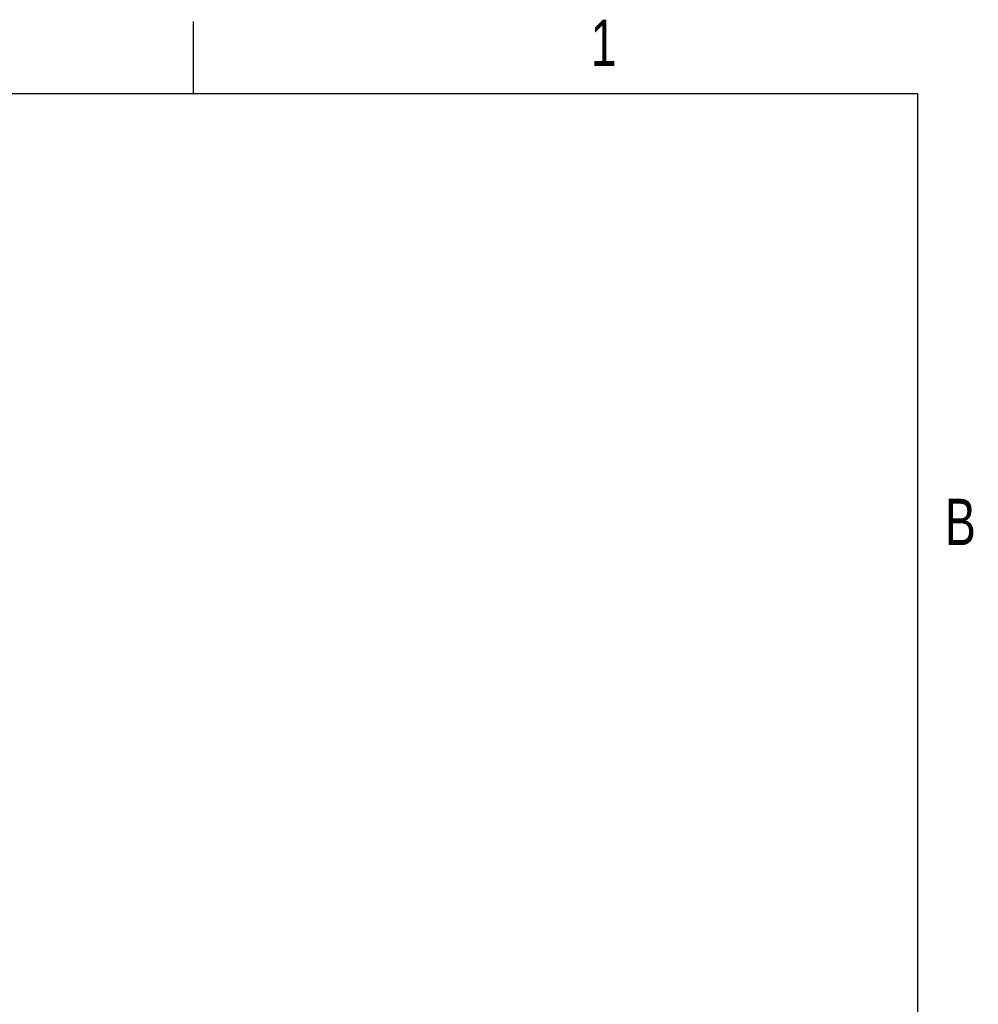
# Model space of a CAD drawing. Header units: millimetres. Extents: x 3 to 429, y 3 to 277.
# Tile 27 of 27: x 301 to 427, y 147 to 276. Entities that reach past the tile are written whole.
import ezdxf

# ---------------------------------------------------------------- set-up
doc = ezdxf.new("R2010")
doc.units = ezdxf.units.MM
doc.styles.add('SLDTEXTSTYLE0', font='TXT', dxfattribs={"width": 0.75})

msp = doc.modelspace()

# ---------------------------------------------------------------- linework, layer by layer
at = {"color": 7, "linetype": 'Continuous'}
for p, q in [((323.85, 266.7), (323.85, 276.225)), ((419.1, 266.7), (12.7, 266.7)), ((419.1, 12.7), (419.1, 266.7))]:
    msp.add_line(p, q, dxfattribs=at)

# ---------------------------------------------------------------- texts
at = {"color": 7, "linetype": 'Continuous', "lineweight": 0, "char_height": 6.096, "attachment_point": 2, "style": 'SLDTEXTSTYLE0'}
for s, insert in [('1', (377.764, 276.443)), ('B', (424.679, 213.47))]:
    msp.add_mtext(s, dxfattribs=dict(at, insert=insert))

doc.saveas('drawing.dxf')
